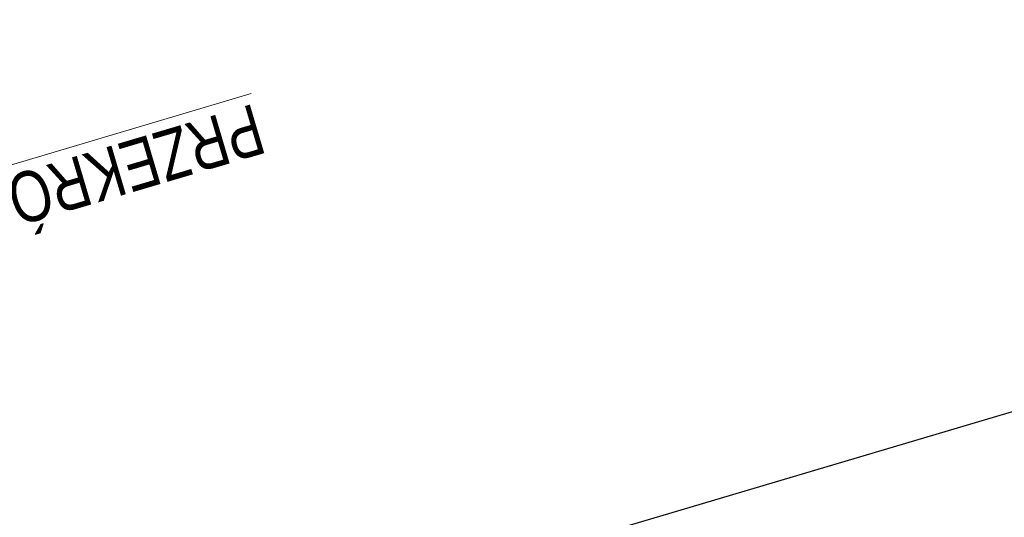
# Model space of a CAD drawing. Header units: metres. Extents: x 7437403 to 7437771, y 5556473 to 5556945.
# Tile 8 of 23: x 7437459 to 7437469, y 5556884 to 5556889. Entities that reach past the tile are written whole.
import ezdxf
from ezdxf.enums import TextEntityAlignment as Align

# ---------------------------------------------------------------- set-up
doc = ezdxf.new("R2010")
doc.units = ezdxf.units.M
doc.header["$MEASUREMENT"] = 0
doc.layers.get('0').update_dxf_attribs({"color": 250})
doc.layers.add('00RamTab-T', color=2, linetype='Continuous')
doc.layers.add('_ PTC Kon_Bet_Kon', color=3, linetype='Continuous')
doc.styles.add('CDMSTYLE', font='CDMSIMPL', dxfattribs={"width": 0.8, "bigfont": 'CDMBIGPL'})
doc.dimstyles.new('CDM-ME100CM', dxfattribs={"dimscale": 0.1, "dimtxt": 2.5, "dimasz": 1.5, "dimexe": 1.5, "dimexo": 2, "dimgap": 0.5, "dimtad": 1, "dimdec": 0, "dimlfac": 100, "dimrnd": 0.1, "dimzin": 9, "dimtxsty": 'CDMSTYLE', "dimblk": 'OBLIQUE', "dimcen": 2.5, "dimdle": 1.5, "dimclrd": 1, "dimclre": 1, "dimclrt": 2, "dimadec": 0, "dimazin": 2, "dimtfac": 1, "dimtdec": 0, "dimtix": 1, "dimtmove": 1, "dimatfit": 3, "dimfxl": 0, "dimtvp": 1, "dimtolj": 1, "dimtzin": 0, "dimlwd": 25, "dimlwe": 25, "dimarcsym": 0})

# ---------------------------------------------------------------- blocks, each defined once
blk = doc.blocks.new('_OBLIQUE')
at = {"color": 0, "linetype": 'ByBlock'}
blk.add_line((-0.5, -0.5), (0.5, 0.5), dxfattribs=at)
blk = doc.blocks.new('*D21')
at = {"layer": '_ PTC Kon_Bet_Kon', "color": 1, "linetype": 'Continuous', "lineweight": 25}
for p, q in [((7437463.609150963, 5556892.940246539), (7437464.127397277, 5556891.191728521)), ((7437464.228587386, 5556891.378170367), (7437452.637070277, 5556887.942540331)), ((7437452.524078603, 5556888.851612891), (7437452.823512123, 5556887.841350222))]:
    blk.add_line(p, q, dxfattribs=at)
at = {"layer": 'Defpoints', "color": 0, "linetype": 'Continuous', "lineweight": 25}
for p in [(7437463.552316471, 5556893.132001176), (7437452.467244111, 5556889.043367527), (7437452.780886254, 5556887.9851662)]:
    blk.add_point(p, dxfattribs=at)
at = {"layer": '_ PTC Kon_Bet_Kon', "color": 1, "linetype": 'Continuous', "lineweight": 25, "xscale": 0.15, "yscale": 0.15, "zscale": 0.15}
for p, rotation in [((7437464.084771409, 5556891.335544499), 16.50938893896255), ((7437452.780886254, 5556887.9851662), 196.5093889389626)]:
    blk.add_blockref('_OBLIQUE', p, dxfattribs=dict(at, rotation=rotation))
at = {"layer": '_ PTC Kon_Bet_Kon', "color": 2, "linetype": 'Continuous', "lineweight": 25, "insert": (7437458.482559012, 5556889.492570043), "char_height": 0.25, "attachment_point": 5, "rotation": 196.50938893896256, "style": 'CDMSTYLE'}
blk.add_mtext('\\A1;1179', dxfattribs=at)
blk = doc.blocks.new('*D23')
at = {"layer": '_ PTC Kon_Bet_Kon', "color": 1, "linetype": 'Continuous', "lineweight": 25}
for p, q in [((7437463.76255467, 5556892.985714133), (7437464.406711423, 5556890.81238524)), ((7437452.571226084, 5556887.460894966), (7437464.507901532, 5556890.998827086)), ((7437452.332323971, 5556888.794778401), (7437452.75766793, 5556887.359704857))]:
    blk.add_line(p, q, dxfattribs=at)
at = {"layer": 'Defpoints', "color": 0, "linetype": 'Continuous', "lineweight": 25}
for p in [(7437463.705720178, 5556893.177468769), (7437464.364085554, 5556890.956201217), (7437452.275489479, 5556888.986533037)]:
    blk.add_point(p, dxfattribs=at)
at = {"layer": '_ PTC Kon_Bet_Kon', "color": 1, "linetype": 'Continuous', "lineweight": 25, "xscale": 0.15, "yscale": 0.15, "zscale": 0.15}
for p, rotation in [((7437464.364085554, 5556890.956201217), 16.50938893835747), ((7437452.715042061, 5556887.503520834), 196.5093889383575)]:
    blk.add_blockref('_OBLIQUE', p, dxfattribs=dict(at, rotation=rotation))
at = {"layer": '_ PTC Kon_Bet_Kon', "color": 2, "linetype": 'Continuous', "lineweight": 25, "insert": (7437458.589293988, 5556889.062075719), "char_height": 0.25, "attachment_point": 5, "rotation": 196.50938893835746, "style": 'CDMSTYLE'}
blk.add_mtext('\\A1;1215', dxfattribs=at)

msp = doc.modelspace()

# ---------------------------------------------------------------- linework, layer by layer
at = {"layer": '_ PTC Kon_Bet_Kon', "color": 3, "linetype": 'Continuous', "lineweight": 25}
msp.add_line((7437536.214042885, 5556904.877050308), (7437408.543522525, 5556867.036561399), dxfattribs=at)

# ---------------------------------------------------------------- texts
at = {"layer": '00RamTab-T', "color": 7, "linetype": 'Continuous', "lineweight": 0, "style": 'CDMSTYLE', "width": 0.8}
msp.add_text('%%UPRZEKRÓJ PODŁUŻNY', height=0.5, rotation=196.509389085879, dxfattribs=at).set_placement((7437458.873709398, 5556886.957921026), align=Align.MIDDLE_CENTER)

# ---------------------------------------------------------------- dimensions: what is measured, and where the dimension line sits
at = {"layer": '_ PTC Kon_Bet_Kon', "color": 3, "linetype": 'Continuous', "lineweight": 25}
for base, p1, p2, picture, middle in [((7437464.364085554, 5556890.956201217), (7437452.275489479, 5556888.986533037), (7437463.705720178, 5556893.177468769), '*D23', (7437458.589293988, 5556889.062075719)), ((7437452.780886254, 5556887.9851662), (7437463.552316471, 5556893.132001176), (7437452.467244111, 5556889.043367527), '*D21', (7437458.482559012, 5556889.492570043))]:
    dim = msp.add_linear_dim(base=base, p1=p1, p2=p2, angle=196.509388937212, dimstyle='CDM-ME100CM', dxfattribs=at)
    dim.commit()
    dim.dimension.update_dxf_attribs({"geometry": picture, "text_midpoint": middle})

doc.saveas('drawing.dxf')
